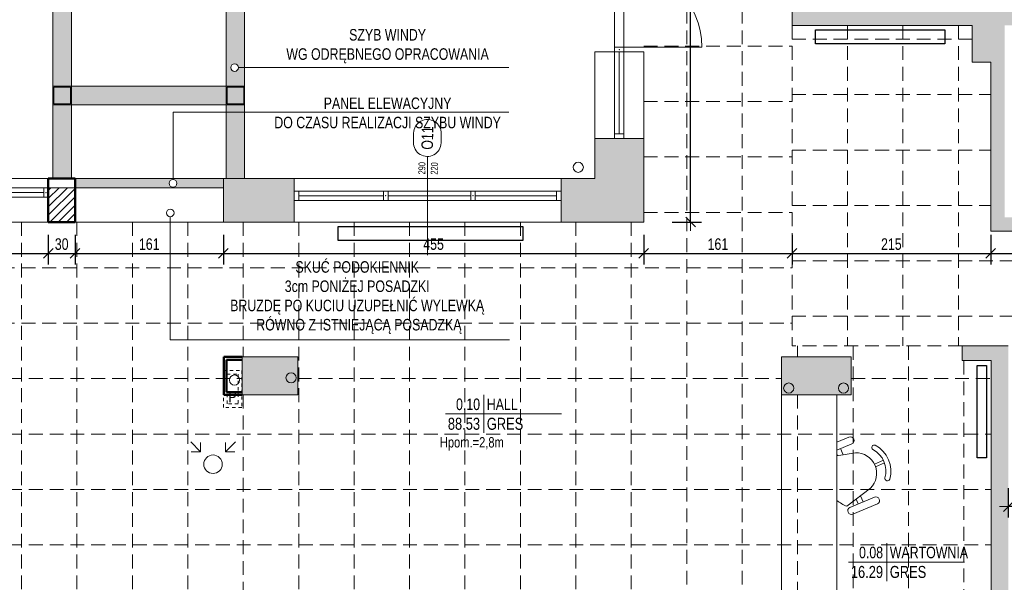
# Model space of a CAD drawing. Header units: millimetres. Extents: x 27490 to 108194, y -40520 to 41185.
# Tile 17 of 65: x 28991 to 30056, y -31717 to -31107. Entities that reach past the tile are written whole.
import ezdxf
from ezdxf.enums import TextEntityAlignment as Align

# ---------------------------------------------------------------- set-up
doc = ezdxf.new("R2010")
doc.units = ezdxf.units.MM
doc.linetypes.add('0.5_0.5', pattern=[1, 0.5, -0.5])
doc.linetypes.add('DASHEDX2', pattern=[1.5, 1, -0.5])
doc.layers.get('0').update_dxf_attribs({"lineweight": 18})
doc.layers.get('Defpoints').update_dxf_attribs({"lineweight": 18})
for name, color, linetype, lineweight in [('BA_KS_ist.', 34, 'Continuous', 13), ('BA_met', 7, 'Continuous', 18), ('BA_sym', 7, 'Continuous', 18), ('BA_txc', 1, 'Continuous', 18), ('Cienka', 7, 'Continuous', 18), ('mm_grzejniki', 30, 'Continuous', 30), ('mm_went_opis', 7, 'Continuous', 15), ('mm_Wentylacja', 5, 'Continuous', 50), ('PG_PRZERYWANE_ŚREDNIE', 1, 'DASHEDX2', 18), ('PG_WIDOKOWE_CIENKIE', 1, 'Continuous', 18), ('PG_WYMIARY', 1, 'Continuous', 18), ('PG_WYPOSAŻENIE', 1, 'Continuous', 18), ('PG_ŚCIANY_DZIAŁOWE', 3, 'Continuous', 18), ('Przekrojowa', 60, 'Continuous', 18), ('Przemek_okna', 7, 'Continuous', 18)]:
    doc.layers.add(name, color=color, linetype=linetype, lineweight=lineweight)
doc.styles.add('BIKTC', font='bikromsw.shx', dxfattribs={"width": 0.8})
doc.styles.add('BIKTS', font='bikromsw.shx', dxfattribs={"width": 0.85})
doc.styles.add('BIKWYM', font='BIKROMSW.SHX', dxfattribs={"width": 0.8})
doc.styles.add('ROMANS', font='bikromsw.shx', dxfattribs={"width": 0.8})
doc.styles.get("Standard").update_dxf_attribs({"font": 'arial.ttf'})
doc.dimstyles.new('BA_KR_50', dxfattribs={"dimscale": 0.5, "dimtxt": 25, "dimasz": 1.666666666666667, "dimexe": 24, "dimexo": 0, "dimgap": 0, "dimtad": 0, "dimdec": 1, "dimrnd": 0.5, "dimzin": 9, "dimdsep": 46, "dimtxsty": 'BIKWYM', "dimblk": 'WYM-KR', "dimcen": 0, "dimdle": 20, "dimclrd": 256, "dimclre": 256, "dimclrt": 7, "dimadec": 0, "dimazin": 0, "dimtfac": 0.03333333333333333, "dimtdec": 1, "dimtmove": 0, "dimatfit": 3, "dimldrblk": 'WYM-KR', "dimfxl": 40, "dimfxlon": 1, "dimtvp": 0.8, "dimtolj": 1, "dimarcsym": 0})

# ---------------------------------------------------------------- blocks, each defined once
blk = doc.blocks.new('bikmet')
blk.add_line((0, 1.649999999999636), (0, -1.649999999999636))
at = {"style": 'ROMANS', "width": 0.8}
blk.add_attdef('NRPOM', text='', height=0.999999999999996, dxfattribs=at).set_placement((-0.3333333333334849, 0.3333333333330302), align=Align.RIGHT)
blk.add_attdef('NWAPOM', (0.25, 0.3333333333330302), '', height=0.999999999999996, dxfattribs=at)
blk.add_attdef('RAREA', text='', height=1.041666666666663, dxfattribs=at).set_placement((-0.3333333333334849, -0.3333333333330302), align=Align.TOP_RIGHT)
blk.add_attdef('PODLOGA', text='', height=1.041666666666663, dxfattribs=at).set_placement((0.25, -0.3333333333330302), align=Align.TOP_LEFT)
blk = doc.blocks.new('WYM-KR')
at = {"linetype": 'ByBlock'}
blk.add_line((11.51999999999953, 0), (-11.52000000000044, 0), dxfattribs=at)
at = {"color": 7, "linetype": 'ByBlock'}
blk.add_line((6.239999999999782, 6.239999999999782), (-6.240000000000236, -6.240000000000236), dxfattribs=at)
blk = doc.blocks.new('*D843')
at = {"layer": 'Defpoints', "color": 0, "transparency": 16777216}
for p in [(30060.740774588, -31478.97558061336), (30173.740774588, -31478.97558061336), (30060.740774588, -31634.49360077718)]:
    blk.add_point(p, dxfattribs=at)
at = {"layer": 'PG_WYMIARY', "lineweight": -2, "transparency": 16777216}
for p, q in [((30060.740774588, -31614.49360077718), (30060.740774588, -31646.49360077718)), ((30173.740774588, -31614.49360077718), (30173.740774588, -31646.49360077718)), ((30172.90744125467, -31634.49360077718), (30061.57410792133, -31634.49360077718))]:
    blk.add_line(p, q, dxfattribs=at)
at = {"layer": 'PG_WYMIARY', "lineweight": -2, "transparency": 16777216, "xscale": 0.8333333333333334, "yscale": 0.8333333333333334, "zscale": 0.8333333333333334, "rotation": 180}
blk.add_blockref('WYM-KR', (30060.740774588, -31634.49360077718), dxfattribs=at)
at = {"layer": 'PG_WYMIARY', "lineweight": -2, "transparency": 16777216, "xscale": 0.8333333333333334, "yscale": 0.8333333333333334, "zscale": 0.8333333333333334}
blk.add_blockref('WYM-KR', (30173.740774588, -31634.49360077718), dxfattribs=at)
at = {"layer": 'PG_WYMIARY', "color": 7, "transparency": 16777216, "insert": (30117.240774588, -31624.49360077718), "char_height": 12.5, "attachment_point": 5, "style": 'BIKWYM'}
blk.add_mtext('\\A1;113', dxfattribs=at)
blk = doc.blocks.new('*D725')
at = {"layer": 'Defpoints', "color": 0, "transparency": 16777216}
for p in [(28922.240774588, -31326.47558061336), (29021.740774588, -31326.47558061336), (29021.740774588, -31360.40138767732)]:
    blk.add_point(p, dxfattribs=at)
at = {"layer": 'PG_WYMIARY', "lineweight": -2, "transparency": 16777216}
for p, q in [((28922.240774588, -31340.40138767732), (28922.240774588, -31372.40138767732)), ((29021.740774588, -31340.40138767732), (29021.740774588, -31372.40138767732)), ((28923.07410792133, -31360.40138767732), (29020.90744125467, -31360.40138767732))]:
    blk.add_line(p, q, dxfattribs=at)
at = {"layer": 'PG_WYMIARY', "lineweight": -2, "transparency": 16777216, "xscale": 0.8333333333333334, "yscale": 0.8333333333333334, "zscale": 0.8333333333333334, "rotation": 180}
blk.add_blockref('WYM-KR', (28922.240774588, -31360.40138767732), dxfattribs=at)
at = {"layer": 'PG_WYMIARY', "lineweight": -2, "transparency": 16777216, "xscale": 0.8333333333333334, "yscale": 0.8333333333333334, "zscale": 0.8333333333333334}
blk.add_blockref('WYM-KR', (29021.740774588, -31360.40138767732), dxfattribs=at)
at = {"layer": 'PG_WYMIARY', "color": 7, "transparency": 16777216, "insert": (28971.990774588, -31350.40138767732), "char_height": 12.5, "attachment_point": 5, "style": 'BIKWYM'}
blk.add_mtext('\\A1;100', dxfattribs=at)
blk = doc.blocks.new('*D726')
at = {"layer": 'Defpoints', "color": 0, "transparency": 16777216}
for p in [(29021.740774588, -31326.45097789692), (29050.740774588, -31326.47558061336), (29050.740774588, -31360.40138767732)]:
    blk.add_point(p, dxfattribs=at)
at = {"layer": 'PG_WYMIARY', "lineweight": -2, "transparency": 16777216}
for p, q in [((29021.740774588, -31340.40138767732), (29021.740774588, -31372.40138767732)), ((29050.740774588, -31340.40138767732), (29050.740774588, -31372.40138767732)), ((29022.57410792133, -31360.40138767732), (29049.90744125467, -31360.40138767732))]:
    blk.add_line(p, q, dxfattribs=at)
at = {"layer": 'PG_WYMIARY', "lineweight": -2, "transparency": 16777216, "xscale": 0.8333333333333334, "yscale": 0.8333333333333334, "zscale": 0.8333333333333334, "rotation": 180}
blk.add_blockref('WYM-KR', (29021.740774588, -31360.40138767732), dxfattribs=at)
at = {"layer": 'PG_WYMIARY', "lineweight": -2, "transparency": 16777216, "xscale": 0.8333333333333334, "yscale": 0.8333333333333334, "zscale": 0.8333333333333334}
blk.add_blockref('WYM-KR', (29050.740774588, -31360.40138767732), dxfattribs=at)
at = {"layer": 'PG_WYMIARY', "color": 7, "transparency": 16777216, "insert": (29036.240774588, -31350.40138767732), "char_height": 12.5, "attachment_point": 5, "style": 'BIKWYM'}
blk.add_mtext('\\A1;30', dxfattribs=at)
blk = doc.blocks.new('*D727')
at = {"layer": 'Defpoints', "color": 0, "transparency": 16777216}
for p in [(29050.740774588, -31326.47558061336), (29211.240774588, -31326.47558061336), (29211.240774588, -31360.40138767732)]:
    blk.add_point(p, dxfattribs=at)
at = {"layer": 'PG_WYMIARY', "lineweight": -2, "transparency": 16777216}
for p, q in [((29050.740774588, -31340.40138767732), (29050.740774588, -31372.40138767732)), ((29211.240774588, -31340.40138767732), (29211.240774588, -31372.40138767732)), ((29051.57410792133, -31360.40138767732), (29210.40744125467, -31360.40138767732))]:
    blk.add_line(p, q, dxfattribs=at)
at = {"layer": 'PG_WYMIARY', "lineweight": -2, "transparency": 16777216, "xscale": 0.8333333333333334, "yscale": 0.8333333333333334, "zscale": 0.8333333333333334, "rotation": 180}
blk.add_blockref('WYM-KR', (29050.740774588, -31360.40138767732), dxfattribs=at)
at = {"layer": 'PG_WYMIARY', "lineweight": -2, "transparency": 16777216, "xscale": 0.8333333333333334, "yscale": 0.8333333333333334, "zscale": 0.8333333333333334}
blk.add_blockref('WYM-KR', (29211.240774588, -31360.40138767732), dxfattribs=at)
at = {"layer": 'PG_WYMIARY', "color": 7, "transparency": 16777216, "insert": (29130.990774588, -31350.40138767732), "char_height": 12.5, "attachment_point": 5, "style": 'BIKWYM'}
blk.add_mtext('\\A1;161', dxfattribs=at)
blk = doc.blocks.new('*D728')
at = {"layer": 'Defpoints', "color": 0, "transparency": 16777216}
for p in [(29211.240774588, -31326.47558061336), (29666.240774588, -31326.47558061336), (29666.240774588, -31360.40138767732)]:
    blk.add_point(p, dxfattribs=at)
at = {"layer": 'PG_WYMIARY', "lineweight": -2, "transparency": 16777216}
for p, q in [((29211.240774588, -31340.40138767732), (29211.240774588, -31372.40138767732)), ((29666.240774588, -31340.40138767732), (29666.240774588, -31372.40138767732)), ((29212.07410792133, -31360.40138767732), (29665.40744125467, -31360.40138767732))]:
    blk.add_line(p, q, dxfattribs=at)
at = {"layer": 'PG_WYMIARY', "lineweight": -2, "transparency": 16777216, "xscale": 0.8333333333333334, "yscale": 0.8333333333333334, "zscale": 0.8333333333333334, "rotation": 180}
blk.add_blockref('WYM-KR', (29211.240774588, -31360.40138767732), dxfattribs=at)
at = {"layer": 'PG_WYMIARY', "lineweight": -2, "transparency": 16777216, "xscale": 0.8333333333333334, "yscale": 0.8333333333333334, "zscale": 0.8333333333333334}
blk.add_blockref('WYM-KR', (29666.240774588, -31360.40138767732), dxfattribs=at)
at = {"layer": 'PG_WYMIARY', "color": 7, "transparency": 16777216, "insert": (29438.740774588, -31350.40138767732), "char_height": 12.5, "attachment_point": 5, "style": 'BIKWYM'}
blk.add_mtext('\\A1;455', dxfattribs=at)
blk = doc.blocks.new('*D806')
at = {"layer": 'Defpoints', "color": 0, "transparency": 16777216}
for p in [(29826.74096755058, -31113.47558061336), (29666.240774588, -31326.47558061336), (29826.74096755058, -31360.40138767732)]:
    blk.add_point(p, dxfattribs=at)
at = {"layer": 'PG_WYMIARY', "lineweight": -2, "transparency": 16777216}
for p, q in [((29666.240774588, -31340.40138767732), (29666.240774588, -31372.40138767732)), ((29826.74096755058, -31340.40138767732), (29826.74096755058, -31372.40138767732)), ((29667.07410792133, -31360.40138767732), (29825.90763421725, -31360.40138767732))]:
    blk.add_line(p, q, dxfattribs=at)
at = {"layer": 'PG_WYMIARY', "lineweight": -2, "transparency": 16777216, "xscale": 0.8333333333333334, "yscale": 0.8333333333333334, "zscale": 0.8333333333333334, "rotation": 180}
blk.add_blockref('WYM-KR', (29666.240774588, -31360.40138767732), dxfattribs=at)
at = {"layer": 'PG_WYMIARY', "lineweight": -2, "transparency": 16777216, "xscale": 0.8333333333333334, "yscale": 0.8333333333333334, "zscale": 0.8333333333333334}
blk.add_blockref('WYM-KR', (29826.74096755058, -31360.40138767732), dxfattribs=at)
at = {"layer": 'PG_WYMIARY', "color": 7, "transparency": 16777216, "insert": (29746.49087106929, -31350.40138767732), "char_height": 12.5, "attachment_point": 5, "style": 'BIKWYM'}
blk.add_mtext('\\A1;161', dxfattribs=at)
blk = doc.blocks.new('*D807')
at = {"layer": 'Defpoints', "color": 0, "transparency": 16777216}
for p in [(29826.74096755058, -31113.47558061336), (30041.740774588, -31153.22911482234), (30041.740774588, -31360.40138767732)]:
    blk.add_point(p, dxfattribs=at)
at = {"layer": 'PG_WYMIARY', "lineweight": -2, "transparency": 16777216}
for p, q in [((29826.74096755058, -31340.40138767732), (29826.74096755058, -31372.40138767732)), ((30041.740774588, -31340.40138767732), (30041.740774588, -31372.40138767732)), ((29827.57430088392, -31360.40138767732), (30040.90744125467, -31360.40138767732))]:
    blk.add_line(p, q, dxfattribs=at)
at = {"layer": 'PG_WYMIARY', "lineweight": -2, "transparency": 16777216, "xscale": 0.8333333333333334, "yscale": 0.8333333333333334, "zscale": 0.8333333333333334, "rotation": 180}
blk.add_blockref('WYM-KR', (29826.74096755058, -31360.40138767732), dxfattribs=at)
at = {"layer": 'PG_WYMIARY', "lineweight": -2, "transparency": 16777216, "xscale": 0.8333333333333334, "yscale": 0.8333333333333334, "zscale": 0.8333333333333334}
blk.add_blockref('WYM-KR', (30041.740774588, -31360.40138767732), dxfattribs=at)
at = {"layer": 'PG_WYMIARY', "color": 7, "transparency": 16777216, "insert": (29934.24087106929, -31350.40138767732), "char_height": 12.5, "attachment_point": 5, "style": 'BIKWYM'}
blk.add_mtext('\\A1;215', dxfattribs=at)
blk = doc.blocks.new('*D808')
at = {"layer": 'Defpoints', "color": 0, "transparency": 16777216}
for p in [(30041.740774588, -31336.47558061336), (30652.740774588, -31339.47558061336), (30652.740774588, -31360.40138767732)]:
    blk.add_point(p, dxfattribs=at)
at = {"layer": 'PG_WYMIARY', "lineweight": -2, "transparency": 16777216}
for p, q in [((30041.740774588, -31340.40138767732), (30041.740774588, -31372.40138767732)), ((30652.740774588, -31340.40138767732), (30652.740774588, -31372.40138767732)), ((30042.57410792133, -31360.40138767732), (30651.90744125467, -31360.40138767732))]:
    blk.add_line(p, q, dxfattribs=at)
at = {"layer": 'PG_WYMIARY', "lineweight": -2, "transparency": 16777216, "xscale": 0.8333333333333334, "yscale": 0.8333333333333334, "zscale": 0.8333333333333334, "rotation": 180}
blk.add_blockref('WYM-KR', (30041.740774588, -31360.40138767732), dxfattribs=at)
at = {"layer": 'PG_WYMIARY', "lineweight": -2, "transparency": 16777216, "xscale": 0.8333333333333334, "yscale": 0.8333333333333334, "zscale": 0.8333333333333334}
blk.add_blockref('WYM-KR', (30652.740774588, -31360.40138767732), dxfattribs=at)
at = {"layer": 'PG_WYMIARY', "color": 7, "transparency": 16777216, "insert": (30295.22758399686, -31350.40138767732), "char_height": 12.5, "attachment_point": 5, "style": 'BIKWYM'}
blk.add_mtext('\\A1;611', dxfattribs=at)
blk = doc.blocks.new('*D729')
at = {"layer": 'Defpoints', "color": 0, "transparency": 16777216}
for p in [(29587.17557979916, -30491.47558061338), (29716.88678608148, -30491.47558061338), (29587.17557979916, -31326.47558061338)]:
    blk.add_point(p, dxfattribs=at)
at = {"layer": 'PG_WYMIARY', "lineweight": -2, "transparency": 16777216}
for p, q in [((29696.88678608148, -30491.47558061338), (29728.88678608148, -30491.47558061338)), ((29716.88678608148, -31325.64224728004), (29716.88678608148, -30492.30891394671)), ((29696.88678608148, -31326.47558061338), (29728.88678608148, -31326.47558061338))]:
    blk.add_line(p, q, dxfattribs=at)
at = {"layer": 'PG_WYMIARY', "lineweight": -2, "transparency": 16777216, "xscale": 0.8333333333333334, "yscale": 0.8333333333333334, "zscale": 0.8333333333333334}
for p, rotation in [((29716.88678608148, -30491.47558061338), 90), ((29716.88678608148, -31326.47558061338), 270)]:
    blk.add_blockref('WYM-KR', p, dxfattribs=dict(at, rotation=rotation))
at = {"layer": 'PG_WYMIARY', "color": 7, "transparency": 16777216, "insert": (29706.88678608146, -30908.97558061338), "char_height": 12.5, "attachment_point": 5, "rotation": 90, "style": 'BIKWYM'}
blk.add_mtext('\\A1;835', dxfattribs=at)
blk = doc.blocks.new('symdrz')
blk.add_lwpolyline([(-10, -30, -1), (-10, 30.00000000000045), (9.999999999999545, 30.00000000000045, -1), (9.99999999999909, -30)], format="xyb", close=True)
at = {"style": 'BIKTS', "width": 0.8}
blk.add_attdef('SZERDRZ', text='', height=25, dxfattribs=at).set_placement((77.1453340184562, 8.80189109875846), align=Align.CENTER)
blk.add_attdef('SYMDRZ', text='', height=25, dxfattribs=at).set_placement((0, 0), align=Align.MIDDLE)
blk.add_attdef('WYSDRZ', text='', height=25, dxfattribs=at).set_placement((77.1453340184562, -9.490575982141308), align=Align.TOP_CENTER)
blk = doc.blocks.new('A$C2afebbaf')
at = {"layer": 'mm_Wentylacja', "color": 142, "lineweight": 20}
for p, q in [((-1263.817608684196, 515.9664696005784), (-1253.211006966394, 505.3598678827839)), ((-1253.211006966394, 505.3598678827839), (-1253.211006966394, 515.3598678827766)), ((-1215.533337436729, 515.9664696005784), (-1226.139939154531, 505.3598678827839)), ((-1226.139939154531, 505.3598678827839), (-1226.139939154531, 515.3598678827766)), ((-1253.211006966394, 505.3598678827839), (-1263.211006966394, 505.3598678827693)), ((-1226.139939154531, 505.3598678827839), (-1216.139939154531, 505.3598678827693))]:
    blk.add_line(p, q, dxfattribs=at)
at = {"layer": 'mm_Wentylacja', "color": 1, "lineweight": 20}
blk.add_circle((-1239.675473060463, 491.8243339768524), 10, dxfattribs=at)
at = {"layer": 'PG_WIDOKOWE_CIENKIE', "color": 251, "linetype": '0.5_0.5', "ltscale": 7, "true_color": 0x636466}
for points in [[(-1228.499999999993, 593.2499999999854), (-1208.499999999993, 593.2499999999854), (-1208.499999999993, 553.2499999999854), (-1228.499999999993, 553.2499999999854)], [(-1228.499999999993, 593.2499999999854), (-1208.499999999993, 593.2499999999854), (-1208.499999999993, 553.2499999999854), (-1228.499999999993, 553.2499999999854)], [(-1224.499999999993, 589.2499999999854), (-1212.499999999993, 589.2499999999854), (-1212.499999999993, 557.2499999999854), (-1224.499999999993, 557.2499999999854)]]:
    blk.add_lwpolyline(points, close=True, dxfattribs=at)
at = {"layer": 'mm_went_opis', "color": 4, "insert": (-1218.580981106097, 570.8232826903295), "char_height": 12, "width": 196.6572271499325, "attachment_point": 2}
blk.add_mtext('{\\fArial Narrow|b0|i0|c238|p34;P}', dxfattribs=at)
blk = doc.blocks.new('A$C6810ecfa')
at = {"layer": 'BA_KS_ist.', "color": 18, "linetype": 'Continuous', "lineweight": 20, "ltscale": 25, "true_color": 0x000000}
for centre in [(-844.3325402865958, 813.2898780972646), (-1216.370005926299, 582.9317733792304), (-1155.26657110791, 585.2853620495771), (-616.59823117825, 574.2960511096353), (-557.3118026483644, 574.2960511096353)]:
    blk.add_circle(centre, 5.5, dxfattribs=at)
blk = doc.blocks.new('A$C52335042')
at = {"layer": 'mm_grzejniki', "lineweight": 30}
for points in [[(-587.4916661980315, 962), (-447.4916661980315, 962), (-447.4916661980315, 947), (-587.4916661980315, 947)], [(-1104.285440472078, 749.060355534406), (-904.2854404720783, 749.060355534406), (-904.2854404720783, 734.060355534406), (-1104.285440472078, 734.060355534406)], [(-412.4999978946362, 498.7408350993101), (-412.4999978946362, 598.7408350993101), (-402.4999978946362, 598.7408350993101), (-402.4999978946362, 498.7408350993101)]]:
    blk.add_lwpolyline(points, close=True, dxfattribs=at)

msp = doc.modelspace()

# ---------------------------------------------------------------- hatches: boundary and pattern name
at = {"layer": 'PG_WIDOKOWE_CIENKIE', "lineweight": 18}
h = msp.add_hatch(dxfattribs=at)
h.set_pattern_fill('LINE', scale=2, angle=45)
h.set_pattern_definition([(45, (-18150.09798485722, -12845.24816973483), (-4.490128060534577, 4.490128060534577), [])])
h.paths.add_polyline_path([(29050.740774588, -31289.47558061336), (29021.740774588, -31289.47558061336), (29021.740774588, -31326.47558061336), (29050.740774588, -31326.47558061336)])
at = {"layer": 'PG_WYPOSAŻENIE', "lineweight": 20, "true_color": 0x636466, "transparency": 33554597}
h = msp.add_hatch(color=251, dxfattribs=at)
h.dxf.hatch_style = 1
h.paths.add_polyline_path([(29046.740774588, -31199.47558061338), (29026.740774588, -31199.47558061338), (29026.740774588, -31273.47558061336), (29026.80737482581, -31273.47558061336), (29026.80737482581, -31279.47558061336), (29039.20667772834, -31279.47558061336), (29043.70667772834, -31279.47558061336), (29046.740774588, -31279.47558061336)])
h.paths.add_polyline_path([(29045.740774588, -31180.47558061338), (29027.740774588, -31180.47558061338), (29027.740774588, -31198.47558061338), (29045.740774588, -31198.47558061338)])
h.paths.add_polyline_path([(29046.740774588, -31003.47558061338), (29026.740774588, -31003.47558061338), (29026.740774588, -31179.47558061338), (29046.740774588, -31179.47558061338)])
h.paths.add_polyline_path([(29045.740774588, -30984.47558061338), (29027.740774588, -30984.47558061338), (29027.740774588, -31002.47558061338), (29045.740774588, -31002.47558061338)])
h.paths.add_polyline_path([(29214.240774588, -30983.47558061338), (29046.740774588, -30983.47558061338), (29046.740774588, -31003.47558061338), (29214.240774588, -31003.47558061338)])
h.paths.add_polyline_path([(29233.240774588, -30984.47558061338), (29215.240774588, -30984.47558061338), (29215.240774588, -31002.47558061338), (29233.240774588, -31002.47558061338)])
edge = h.paths.add_edge_path()
edge.add_line((29234.240774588, -31003.47558061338), (29214.240774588, -31003.47558061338))
edge.add_line((29214.240774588, -31003.47558061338), (29214.240774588, -31179.47558061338))
edge.add_line((29214.240774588, -31179.47558061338), (29234.240774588, -31179.47558061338))
edge.add_line((29234.240774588, -31179.47558061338), (29234.240774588, -31159.23624135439))
edge.add_line((29234.240774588, -31159.23624135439), (29227.51404248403, -31159.23624135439))
edge.add_arc((29223.3460750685, -31159.23624135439), 4.167967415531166, -180, 0, ccw=False)
edge.add_arc((29223.3460750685, -31159.23624135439), 4.167967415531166, 0, 180, ccw=False)
edge.add_line((29227.51404248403, -31159.23624135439), (29234.240774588, -31159.23624135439))
edge.add_line((29234.240774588, -31159.23624135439), (29234.240774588, -31003.47558061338))
h.paths.add_polyline_path([(29233.240774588, -31180.47558061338), (29215.240774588, -31180.47558061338), (29215.240774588, -31198.47558061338), (29233.240774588, -31198.47558061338)])
h.paths.add_polyline_path([(29234.240774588, -31199.47558061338), (29214.240774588, -31199.47558061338), (29214.240774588, -31207.5238526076), (29234.240774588, -31207.52385260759)])
h.paths.add_polyline_path([(29234.240774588, -31207.52385260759), (29214.240774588, -31207.5238526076), (29214.240774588, -31279.47558061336), (29234.240774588, -31279.47558061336)])
h.paths.add_polyline_path([(29214.240774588, -31179.47558061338), (29171.240774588, -31179.47558061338), (29046.740774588, -31179.47558061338), (29046.740774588, -31199.47558061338), (29214.240774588, -31199.47558061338)])
at = {"layer": 'PG_ŚCIANY_DZIAŁOWE', "true_color": 0x939598, "transparency": 33554610}
h = msp.add_hatch(color=252, dxfattribs=at)
h.dxf.hatch_style = 1
h.paths.add_polyline_path([(29833.49087106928, -30154.23026819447), (29838.49087106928, -30154.23026819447), (29838.49087106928, -30159.73026819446), (29833.49087106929, -30159.73026819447)])
h.paths.add_polyline_path([(29826.74096755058, -30058.73026819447), (29850.24077458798, -30058.73026819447), (29850.24077458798, -29725.73026819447), (29890.24077458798, -29725.73026819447), (29890.24077458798, -29711.73026819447), (29930.74077458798, -29711.73026819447), (29930.74077458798, -29654.47558061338), (29877.74096755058, -29654.47558061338), (29877.74096755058, -29525.47558061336), (29826.74096755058, -29525.47558061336)])
h.paths.add_polyline_path([(29850.24077458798, -30159.73026819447), (29838.4908710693, -30159.73026819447), (29838.49087106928, -30154.23026819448), (29833.49087106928, -30154.23026819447), (29833.49087106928, -30159.73026819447), (29826.74096755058, -30159.73026819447), (29826.74096755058, -31113.47558061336), (30021.86898326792, -31113.47558061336), (30021.86898326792, -31153.22911482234), (30041.740774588, -31153.22911482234), (30041.740774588, -31336.47558061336), (30326.740774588, -31336.47558061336), (30326.740774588, -31321.47558061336), (30056.740774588, -31321.47558061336), (30056.740774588, -31113.47558061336), (30444.740774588, -31113.47558061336), (30444.740774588, -31336.47558061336), (30483.740774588, -31336.47558061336), (30483.740774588, -31339.47558061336), (30613.79138552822, -31339.47558061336), (30652.740774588, -31339.47558061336), (30689.67012301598, -31309.47558061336), (30495.240774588, -31309.47558061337), (30495.240774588, -31088.47558061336), (29850.24077458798, -31088.47558061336), (29850.24077458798, -30527.73026819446), (30031.74077458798, -30527.73026819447), (30031.74077458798, -30506.23026819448), (29850.24077458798, -30506.23026819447), (29850.24077458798, -30323.73026819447), (29865.24077458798, -30323.73026819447), (29865.24077458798, -30281.23026819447), (29850.24077458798, -30281.23026819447)])
h = msp.add_hatch(color=252, dxfattribs=at)
h.dxf.hatch_style = 1
h.paths.add_polyline_path([(29666.240774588, -31235.97558061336), (29613.240774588, -31235.97558061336), (29613.240774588, -31279.47558061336), (29576.740774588, -31279.47558061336), (29576.740774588, -31326.47558061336), (29666.240774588, -31326.47558061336)])
at = {"layer": 'PG_ŚCIANY_DZIAŁOWE', "lineweight": 20, "true_color": 0x939598, "transparency": 33554610}
h = msp.add_hatch(color=252, dxfattribs=at)
h.dxf.hatch_style = 1
edge = h.paths.add_edge_path()
edge.add_line((29211.240774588, -31289.47558061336), (29211.240774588, -31279.47558061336))
edge.add_line((29211.240774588, -31279.47558061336), (29156.7585696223, -31279.47558061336))
edge.add_line((29156.7585696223, -31279.47558061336), (29156.7585696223, -31280.33487052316))
edge.add_arc((29156.7585696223, -31284.50283793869), 4.167967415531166, 0, 90, ccw=False)
edge.add_arc((29156.7585696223, -31284.50283793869), 4.167967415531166, -180, 0, ccw=False)
edge.add_arc((29156.7585696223, -31284.50283793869), 4.167967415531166, 90, 180, ccw=False)
edge.add_line((29156.7585696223, -31280.33487052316), (29156.7585696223, -31279.47558061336))
edge.add_line((29156.7585696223, -31279.47558061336), (29050.740774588, -31279.47558061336))
edge.add_line((29050.740774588, -31279.47558061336), (29050.740774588, -31289.47558061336))
edge.add_line((29050.740774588, -31289.47558061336), (29211.240774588, -31289.47558061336))
at = {"layer": 'PG_ŚCIANY_DZIAŁOWE', "true_color": 0x939598, "transparency": 33554610}
h = msp.add_hatch(color=252, dxfattribs=at)
h.dxf.hatch_style = 1
h.paths.add_polyline_path([(29287.740774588, -31279.47558061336), (29211.240774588, -31279.47558061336), (29211.240774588, -31326.47558061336), (29287.740774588, -31326.47558061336)])
h = msp.add_hatch(color=252, dxfattribs=at)
h.dxf.hatch_style = 1
h.paths.add_polyline_path([(30689.67012301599, -31483.97558061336), (30652.740774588, -31483.97558061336), (30652.740774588, -31952.47558061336), (30478.740774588, -31952.47558061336), (30478.740774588, -31568.47558061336), (30478.740774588, -31460.47558061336), (30356.240774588, -31460.47558061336), (30356.240774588, -31478.97558061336), (30435.740774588, -31478.97558061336), (30435.740774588, -31689.47558061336), (30188.240774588, -31689.47558061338), (30188.240774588, -31478.97558061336), (30255.240774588, -31478.97558061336), (30255.240774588, -31460.47558061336), (30161.740774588, -31460.47558061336), (30161.740774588, -31478.97558061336), (30173.740774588, -31478.97558061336), (30173.740774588, -31707.97558061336), (30435.740774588, -31707.97558061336), (30435.740774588, -31893.97558061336), (30060.740774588, -31893.97558061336), (30060.740774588, -31478.97558061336), (30060.740774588, -31460.47558061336), (30010.740774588, -31460.47558061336), (30010.740774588, -31476.47558061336), (30042.240774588, -31476.47558061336), (30042.240774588, -31914.97558061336), (30241.740774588, -31914.97558061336), (30241.740774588, -31921.97558061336), (30250.740774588, -31921.97558061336), (30250.740774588, -31914.97558061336), (30439.740774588, -31914.97558061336), (30439.740774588, -32080.47558061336), (30426.24077458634, -32080.47558061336), (30426.24077458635, -32152.47558061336), (30501.29573002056, -32152.47558061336), (30501.29573002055, -31998.43399082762), (30689.67012301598, -31998.43399082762)])
h.paths.add_polyline_path([(30652.740774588, -31343.97558061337), (30689.67012301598, -31343.97558061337), (30689.67012301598, -31309.47558061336), (30652.740774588, -31339.47558061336)])
h = msp.add_hatch(color=252, dxfattribs=at)
h.dxf.hatch_style = 1
h.paths.add_polyline_path([(29231.740774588, -31513.47558061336), (29291.740774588, -31513.47558061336), (29291.740774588, -31472.47558061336), (29231.740774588, -31472.47558061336)])
h = msp.add_hatch(color=252, dxfattribs=at)
h.dxf.hatch_style = 1
h.paths.add_polyline_path([(29815.240774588, -31472.47558061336), (29815.240774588, -31475.47558061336), (29815.240774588, -31513.47558061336), (29890.740774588, -31513.47558061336), (29890.740774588, -31472.47558061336)])

# ---------------------------------------------------------------- linework, layer by layer
at = {"lineweight": 20}
for p, q in [((29826.74096755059, -30159.73026819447), (29826.74096755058, -31113.47558061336)), ((29050.740774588, -31279.47558061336), (29214.240774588, -31279.47558061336)), ((29021.740774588, -31289.47558061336), (29050.740774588, -31289.47558061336)), ((29050.740774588, -31289.47558061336), (29211.240774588, -31289.47558061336)), ((29021.740774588, -31326.47558061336), (29021.740774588, -31302.47558061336)), ((29231.740774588, -31513.47558061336), (29231.740774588, -31472.47558061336)), ((29231.740774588, -31472.47558061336), (29291.740774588, -31472.47558061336)), ((29291.740774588, -31513.47558061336), (29291.740774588, -31472.47558061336)), ((29231.740774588, -31513.47558061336), (29291.740774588, -31513.47558061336)), ((30041.740774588, -31689.47558061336), (30042.240774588, -31689.47558061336))]:
    msp.add_line(p, q, dxfattribs=at)
for p, q in [((29634.740774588, -31047.8089139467), (29634.740774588, -31137.14224728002)), ((29644.740774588, -31047.8089139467), (29644.740774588, -31137.14224728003)), ((29634.740774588, -31137.14224728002), (29634.740774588, -31235.97558061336)), ((29634.740774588, -31137.14224728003), (29644.740774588, -31137.14224728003)), ((29639.740774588, -31137.14224728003), (29729.07410792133, -31137.14224728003)), ((29644.74077458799, -31137.14224728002), (29644.740774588, -31235.97558061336)), ((29613.240774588, -31279.47558061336), (29613.240774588, -31142.14224728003)), ((29634.740774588, -31142.14224728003), (29613.240774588, -31142.14224728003)), ((29634.740774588, -31142.14224728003), (29644.740774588, -31142.14224728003)), ((29639.740774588, -31142.14224728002), (29639.740774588, -31230.97558061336)), ((29644.740774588, -31142.14224728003), (29666.240774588, -31142.14224728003)), ((29666.240774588, -31326.47558061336), (29666.240774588, -31142.14224728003)), ((29227.51404248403, -31159.23624135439), (29520.36155753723, -31159.23624135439)), ((29156.7585696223, -31207.5238526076), (29520.36155753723, -31207.52385260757)), ((29156.7585696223, -31280.33487052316), (29156.7585696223, -31207.5238526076)), ((29644.740774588, -31230.97558061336), (29634.740774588, -31230.97558061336)), ((29666.240774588, -31235.97558061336), (29613.240774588, -31235.97558061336)), ((29613.240774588, -31279.47558061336), (28879.240774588, -31279.47558061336)), ((29211.240774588, -31326.47558061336), (29211.240774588, -31279.47558061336)), ((29287.740774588, -31326.47558061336), (29287.740774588, -31279.47558061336)), ((29576.740774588, -31326.47558061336), (29576.740774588, -31279.47558061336)), ((29021.740774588, -31289.47558061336), (28922.240774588, -31289.47558061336)), ((29021.740774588, -31299.47558061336), (28922.240774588, -31299.47558061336)), ((29016.740774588, -31294.47558061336), (28927.240774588, -31294.47558061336)), ((29016.740774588, -31289.47558061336), (29016.740774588, -31299.47558061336)), ((29021.740774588, -31289.47558061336), (29021.740774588, -31299.47558061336)), ((29576.740774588, -31292.97558061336), (29287.740774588, -31292.97558061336)), ((29292.740774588, -31302.97558061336), (29292.74077458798, -31292.97558061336)), ((29384.57410792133, -31297.97558061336), (29292.740774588, -31297.97558061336)), ((29384.57410792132, -31292.97558061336), (29384.57410792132, -31302.97558061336)), ((29389.57410792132, -31292.97558061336), (29389.57410792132, -31302.97558061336)), ((29478.90744125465, -31297.97558061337), (29389.57410792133, -31297.97558061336)), ((29478.90744125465, -31297.97558061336), (29389.57410792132, -31297.97558061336)), ((29478.90744125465, -31292.97558061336), (29478.90744125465, -31302.97558061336)), ((29483.90744125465, -31292.97558061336), (29483.90744125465, -31302.97558061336)), ((29571.74077458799, -31297.97558061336), (29483.90744125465, -31297.97558061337)), ((29571.740774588, -31302.97558061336), (29571.74077458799, -31292.97558061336)), ((29576.740774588, -31302.97558061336), (29287.740774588, -31302.97558061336)), ((29153.7585696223, -31453.92287953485), (29153.7585696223, -31320.72417890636)), ((29666.240774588, -31326.47558061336), (28920.240774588, -31326.47558061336)), ((29153.7585696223, -31453.92287953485), (29520.95428592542, -31453.92287953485)), ((30010.740774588, -31460.47558061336), (30060.740774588, -31460.47558061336)), ((30010.740774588, -31473.47442724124), (30010.740774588, -31460.47558061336)), ((30010.740774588, -31460.47558061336), (30010.740774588, -31476.47558061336)), ((29815.240774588, -31513.47558061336), (29815.240774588, -31472.47558061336)), ((29815.240774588, -31472.47558061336), (29890.740774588, -31472.47558061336)), ((29815.240774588, -31472.47558061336), (29815.240774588, -31475.47558061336)), ((29890.740774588, -31513.47558061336), (29890.740774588, -31472.47558061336)), ((30010.740774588, -31476.47558061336), (30042.240774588, -31476.47558061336)), ((30042.240774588, -31476.47558061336), (30042.240774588, -31914.97558061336)), ((29815.240774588, -31513.47558061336), (29890.740774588, -31513.47558061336))]:
    msp.add_line(p, q)
at = {"color": 251, "lineweight": 20, "true_color": 0x636466}
for p, q in [((29046.740774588, -31179.47558061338), (29026.740774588, -31179.47558061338)), ((29046.740774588, -31179.47558061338), (29046.740774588, -31199.47558061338)), ((29214.240774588, -31179.47558061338), (29171.240774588, -31179.47558061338)), ((29214.240774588, -31179.47558061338), (29234.240774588, -31179.47558061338)), ((29214.240774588, -31179.47558061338), (29214.240774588, -31199.47558061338)), ((29026.740774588, -31199.47558061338), (29026.740774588, -31279.47558061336)), ((29046.740774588, -31199.47558061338), (29046.740774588, -31279.47558061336)), ((29214.240774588, -31199.47558061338), (29214.240774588, -31279.47558061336)), ((29234.240774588, -31199.47558061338), (29234.240774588, -31279.47558061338))]:
    msp.add_line(p, q, dxfattribs=at)
for points in [[(29234.240774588, -30983.47558061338), (29234.240774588, -31199.47558061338), (29026.740774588, -31199.47558061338), (29026.740774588, -30983.47558061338)], [(29214.240774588, -31003.47558061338), (29214.240774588, -31179.47558061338), (29046.740774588, -31179.47558061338), (29046.740774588, -31003.47558061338)], [(29046.740774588, -31179.47558061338), (29046.740774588, -31199.47558061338), (29026.740774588, -31199.47558061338), (29026.740774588, -31179.47558061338)], [(29045.740774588, -31180.47558061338), (29045.740774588, -31198.47558061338), (29027.740774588, -31198.47558061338), (29027.740774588, -31180.47558061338)], [(29234.240774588, -31179.47558061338), (29234.240774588, -31199.47558061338), (29214.240774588, -31199.47558061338), (29214.240774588, -31179.47558061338)], [(29233.240774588, -31180.47558061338), (29233.240774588, -31198.47558061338), (29215.240774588, -31198.47558061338), (29215.240774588, -31180.47558061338)]]:
    msp.add_lwpolyline(points, close=True, dxfattribs=at)
at = {"lineweight": 20}
for centre in [(29223.3460750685, -31159.23624135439), (29156.7585696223, -31284.50283793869), (29156.7585696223, -31284.50283793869), (29153.7585696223, -31316.55621149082)]:
    msp.add_circle(centre, 4.167967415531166, dxfattribs=at)
msp.add_arc((29639.740774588, -31137.14224728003), 89.33333333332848, 0, 90)
for p in [(29639.740774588, -31139.64224728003), (29639.740774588, -31139.64224728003), (29639.740774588, -31139.64224728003), (29639.740774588, -31139.64224728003), (29019.240774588, -31294.47558061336), (29019.240774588, -31294.47558061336), (29019.240774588, -31294.47558061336), (29019.240774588, -31294.47558061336), (29387.07410792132, -31297.97558061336), (29387.07410792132, -31297.97558061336), (29387.07410792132, -31297.97558061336), (29481.40744125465, -31297.97558061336), (29481.40744125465, -31297.97558061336), (29481.40744125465, -31297.97558061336)]:
    msp.add_point(p)
at = {"layer": 'BA_met', "color": 18, "true_color": 0x000000}
for p, q in [((29451.81826467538, -31534.17822182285), (29577.34103225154, -31534.17822182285)), ((29888.00861615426, -31694.61203536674), (30013.53138373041, -31694.61203536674))]:
    msp.add_line(p, q, dxfattribs=at)
at = {"layer": 'PG_PRZERYWANE_ŚREDNIE', "color": 251, "lineweight": 15, "ltscale": 15, "true_color": 0x636466}
for p, q in [((29712.74096755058, -29251.47558061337), (29712.74096755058, -31881.47558061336)), ((29772.74096755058, -29251.47558061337), (29772.74096755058, -31881.47558061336)), ((29666.240774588, -31135.97558061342), (29826.7409675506, -31135.97558061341)), ((29666.24077458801, -31195.97558061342), (29826.74096755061, -31195.97558061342)), ((29666.240774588, -31255.97558061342), (29826.74096755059, -31255.97558061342)), ((29666.24077458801, -31315.97558061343), (29826.74096755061, -31315.97558061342)), ((28992.74096755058, -31326.47558061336), (28992.74096755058, -32106.47558061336)), ((29052.74096755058, -31326.47558061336), (29052.74096755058, -32106.47558061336)), ((29112.74096755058, -31326.47558061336), (29112.74096755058, -32106.47558061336)), ((29172.74096755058, -31326.47558061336), (29172.74096755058, -32106.47558061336)), ((29232.74096755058, -31326.47558061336), (29232.74096755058, -31472.47558061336)), ((29292.74096755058, -31326.47558061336), (29292.74096755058, -32098.47558061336)), ((29352.74096755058, -31326.47558061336), (29352.74096755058, -32098.47558061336)), ((29412.74096755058, -31326.47558061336), (29412.74096755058, -32098.47558061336)), ((29472.74096755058, -31326.47558061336), (29472.74096755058, -31881.47558061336)), ((29532.74096755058, -31326.47558061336), (29532.74096755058, -31881.47558061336)), ((29592.74096755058, -31326.47558061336), (29592.74096755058, -31881.47558061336)), ((29652.74096755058, -31326.47558061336), (29652.74096755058, -31881.47558061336)), ((28677.740774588, -31375.97558061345), (29826.74096755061, -31375.97558061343)), ((28677.740774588, -31435.97558061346), (29826.74096755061, -31435.97558061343)), ((29832.74096755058, -31460.47558061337), (29832.74096755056, -31472.47558061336)), ((29892.74096755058, -31460.47558061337), (29892.74096755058, -32098.47558061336)), ((29952.74096755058, -31460.47558061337), (29952.74096755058, -32098.47558061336)), ((30012.74096755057, -31476.47558061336), (30012.74096755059, -32098.47558061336)), ((28865.740774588, -31495.97558061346), (29231.740774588, -31495.97558061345)), ((29291.740774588, -31495.97558061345), (29815.240774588, -31495.97558061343)), ((29890.740774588, -31495.97558061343), (30042.240774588, -31495.97558061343)), ((29232.74096755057, -31513.47558061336), (29232.74096755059, -32082.47558061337)), ((29832.74096755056, -31513.47558061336), (29832.74096755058, -31881.47558061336)), ((28865.74077458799, -31555.97558061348), (30042.240774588, -31555.97558061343)), ((28865.74077458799, -31615.97558061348), (30042.240774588, -31615.97558061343)), ((28865.74077458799, -31675.97558061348), (30042.240774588, -31675.97558061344))]:
    msp.add_line(p, q, dxfattribs=at)
at = {"layer": 'PG_PRZERYWANE_ŚREDNIE', "color": 9, "lineweight": 15, "ltscale": 15, "true_color": 0xc7c8ca}
for p, q in [((29826.74096755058, -31113.47558061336), (29826.74096755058, -31460.47558061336)), ((29886.74096755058, -31113.47558061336), (29886.74096755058, -31460.47558061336)), ((29946.74096755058, -31113.47558061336), (29946.74096755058, -31460.47558061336)), ((30006.74096755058, -31113.47558061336), (30006.74096755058, -31460.47558061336)), ((29826.74096755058, -31128.47558061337), (30021.86898326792, -31128.47558061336)), ((29826.74096755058, -31188.47558061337), (30041.74077458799, -31188.47558061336)), ((29826.74096755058, -31248.47558061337), (30041.740774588, -31248.47558061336)), ((29826.74096755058, -31308.47558061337), (30041.740774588, -31308.47558061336)), ((29826.74096755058, -31368.47558061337), (30652.74077458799, -31368.47558061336)), ((29826.74096755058, -31428.47558061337), (30652.74077458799, -31428.47558061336)), ((30010.740774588, -31460.47558061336), (29826.74096755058, -31460.47558061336))]:
    msp.add_line(p, q, dxfattribs=at)
at = {"layer": 'PG_WIDOKOWE_CIENKIE', "color": 18, "lineweight": 50, "true_color": 0x000000}
for p, q in [((29021.740774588, -31326.47558061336), (29021.740774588, -31279.47558061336)), ((29021.740774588, -31279.47558061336), (29050.740774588, -31279.47558061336)), ((29050.740774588, -31279.47558061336), (29050.740774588, -31326.47558061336)), ((29050.740774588, -31326.47558061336), (29021.740774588, -31326.47558061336)), ((29211.740774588, -31513.47558061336), (29211.740774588, -31472.47558061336)), ((29231.740774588, -31472.47558061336), (29211.740774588, -31472.47558061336)), ((29231.740774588, -31475.47558061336), (29214.740774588, -31475.47558061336)), ((29214.740774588, -31510.47558061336), (29214.740774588, -31475.47558061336)), ((29231.740774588, -31510.47558061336), (29214.740774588, -31510.47558061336)), ((29231.740774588, -31513.47558061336), (29211.740774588, -31513.47558061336))]:
    msp.add_line(p, q, dxfattribs=at)
msp.add_lwpolyline([(29021.740774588, -31279.47558061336), (29050.740774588, -31279.47558061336), (29050.740774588, -31326.47558061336), (29021.740774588, -31326.47558061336)], close=True, dxfattribs=at)
at = {"layer": 'PG_WYPOSAŻENIE', "color": 251, "true_color": 0x636466}
for p, q in [((29815.240774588, -31513.47558061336), (29815.240774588, -31777.40003719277)), ((29875.240774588, -31513.47558061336), (29875.240774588, -31777.40003719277)), ((29875.240774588, -31564.79689420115), (29888.29427348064, -31559.24029189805)), ((29891.43072778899, -31566.60841014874), (29875.240774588, -31573.50013565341)), ((29875.240774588, -31579.3960480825), (29895.39059830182, -31576.31444306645)), ((29882.08263282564, -31578.34969130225), (29879.28538383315, -31571.77842983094)), ((29875.240774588, -31577.4498870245), (29876.01857888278, -31579.27709490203)), ((29925.5858626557, -31584.37606510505), (29915.89331356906, -31588.50198115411)), ((29926.81553145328, -31587.26478727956), (29917.12298236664, -31591.39070332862)), ((29911.69495106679, -31614.61641955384), (29886.1875173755, -31634.13367405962)), ((29915.94568667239, -31624.19863726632), (29889.44542259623, -31635.47924713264)), ((29898.33233107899, -31631.69627549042), (29896.13112439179, -31626.52522896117)), ((29901.00309372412, -31622.79739547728), (29903.80034271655, -31629.36865694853)), ((29892.58187690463, -31642.84736538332), (29919.0821409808, -31631.56675551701))]:
    msp.add_line(p, q, dxfattribs=at)
for centre, radius, start, end in [((29889.86250063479, -31562.92435102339), 4.003951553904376, 293.0584430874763, 113.0584430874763), ((29895.96207249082, -31598.69237817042), 22.38523089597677, 314.654019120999, 91.46286705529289), ((29915.76571996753, -31570.55215232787), 2.676582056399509, 69.4076105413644, 234.9402803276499), ((29901.85584070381, -31596.18352393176), 26.50528297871, 343.9429407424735, 62.17394543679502), ((29901.85584070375, -31596.18352393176), 31.81584066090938, 343.9429407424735, 62.17394543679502), ((29929.97197259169, -31603.92529886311), 2.676582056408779, 171.1766058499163, 336.7092756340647), ((29900.23159870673, -31596.87492988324), 39.81771261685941, 231.1244548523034, 249.346876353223), ((29917.51391382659, -31627.88269639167), 4.003951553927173, 293.0584430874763, 113.0584430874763), ((29891.01364975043, -31639.16330625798), 4.003951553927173, 113.0584430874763, 293.0584430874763)]:
    msp.add_arc(centre, radius, start, end, dxfattribs=at)
at = {"layer": 'PG_ŚCIANY_DZIAŁOWE', "color": 18, "true_color": 0x000000}
for p, q in [((29826.74096755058, -31113.47558061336), (30021.86898326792, -31113.47558061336)), ((30021.86898326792, -31113.47558061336), (30021.86898326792, -31153.22911482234)), ((30021.86898326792, -31153.22911482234), (30041.740774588, -31153.22911482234)), ((30041.740774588, -31153.22911482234), (30041.740774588, -31336.47558061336)), ((30041.740774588, -31336.47558061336), (30326.740774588, -31336.47558061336))]:
    msp.add_line(p, q, dxfattribs=at)
at = {"layer": 'Przemek_okna', "lineweight": 20}
msp.add_line((29432.240774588, -31255.40759665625), (29432.240774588, -31362.22288357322), dxfattribs=at)

# ---------------------------------------------------------------- block references
at = {"layer": 'BA_met', "color": 18, "true_color": 0x000000, "xscale": 12.5, "yscale": 12.5, "zscale": 12.5}
for p, values in [((29493.23661198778, -31534.17822182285), {'NRPOM': '0.10', 'NWAPOM': 'HALL', 'RAREA': '88.53', 'PODLOGA': 'GRES'}), ((29929.42696346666, -31694.61203536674), {'NRPOM': '0.08', 'NWAPOM': 'WARTOWNIA', 'RAREA': '16.29', 'PODLOGA': 'GRES'})]:
    msp.add_blockref('bikmet', p, dxfattribs=at).add_auto_attribs(values)
at = {"layer": 'Przekrojowa'}
for name, p in [('A$C52335042', (30439.74077458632, -32080.47558061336)), ('A$C6810ecfa', (30439.740774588, -32080.47558061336)), ('A$C2afebbaf', (30439.740774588, -32080.47558061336))]:
    msp.add_blockref(name, p, dxfattribs=at)
at = {"layer": 'Przemek_okna', "color": 18, "true_color": 0x000000}
ref = msp.add_blockref('symdrz', (29432.03051363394, -31235.41201811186), dxfattribs=dict(at, xscale=0.5000000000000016, yscale=0.5000000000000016, zscale=0.5000000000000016, rotation=268.7952046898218))
ref.add_attrib('Symdrz', 'O11', dxfattribs={"layer": 'BA_sym', "height": 12.5, "rotation": 88.7952046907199, "style": 'BIKTS', "width": 0.8}).set_placement((29432.03051363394, -31235.41201811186), align=Align.MIDDLE_CENTER)
ref.add_attrib('Szerdrz', '220', dxfattribs={"layer": 'BA_txc', "height": 7.499999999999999, "rotation": 88.7952046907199, "style": 'BIKTS', "width": 0.8}).set_placement((29439.57646703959, -31268.41772875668), align=Align.MIDDLE_CENTER)
ref.add_attrib('Wysdrz', '290', dxfattribs={"layer": 'BA_txc', "height": 7.499999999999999, "rotation": 88.7952046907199, "style": 'BIKTS', "width": 0.8}).set_placement((29426.09136347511, -31268.18248490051), align=Align.MIDDLE_CENTER)

# ---------------------------------------------------------------- texts
at = {"layer": 'Cienka', "color": 7, "lineweight": 0, "char_height": 12.5, "attachment_point": 5, "style": 'BIKWYM'}
for s, insert in [('\\A1;SZYB WINDY\\PWG ODRĘBNEGO OPRACOWANIA', (29388.97183554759, -31136.03584998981)), ('\\A1;PANEL ELEWACYJNY\\PDO CZASU REALIZACJI SZYBU WINDY', (29388.97183554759, -31208.36658519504)), ('\\A1;SKUĆ PODOKIENNIK\\P3cm PONIŻEJ POSADZKI\\PBRUZDĘ PO KUCIU UZUPEŁNIĆ WYLEWKĄ\\P RÓWNO Z ISTNIEJĄCĄ POSADZKĄ', (29356.07862214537, -31408.17515231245))]:
    msp.add_mtext(s, dxfattribs=dict(at, insert=insert))
at = {"layer": 'PG_WYPOSAŻENIE', "color": 18, "true_color": 0x000000, "insert": (29445.53753657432, -31559.29648518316), "char_height": 11.25, "attachment_point": 1, "rotation": 359.9999997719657, "style": 'BIKTC'}
msp.add_mtext_dynamic_manual_height_columns('Hpom.=2,8m', width=976.019291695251, gutter_width=75, heights=[0], dxfattribs=at)

# ---------------------------------------------------------------- dimensions: what is measured, and where the dimension line sits
at = {"layer": 'PG_WYMIARY'}
dim = msp.add_linear_dim(base=(29716.88678608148, -30491.47558061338), p1=(29587.17557979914, -31326.47558061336), p2=(29587.17557979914, -30491.47558061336), angle=90, dimstyle='BA_KR_50', override={"dimdec": 0, "dimtmove": 1}, dxfattribs=at)
dim.commit()
dim.dimension.update_dxf_attribs({"geometry": '*D729', "text_midpoint": (29706.88678608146, -30908.97558061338)})
for base, p1, p2, picture, middle in [((29826.74096755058, -31360.40138767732), (29666.240774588, -31326.47558061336), (29826.74096755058, -31113.47558061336), '*D806', (29746.49087106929, -31350.40138767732)), ((30041.740774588, -31360.40138767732), (29826.74096755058, -31113.47558061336), (30041.740774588, -31153.22911482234), '*D807', (29934.24087106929, -31350.40138767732)), ((29021.740774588, -31360.40138767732), (28922.240774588, -31326.47558061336), (29021.740774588, -31326.47558061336), '*D725', (28971.990774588, -31350.40138767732)), ((29211.240774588, -31360.40138767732), (29050.740774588, -31326.47558061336), (29211.240774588, -31326.47558061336), '*D727', (29130.990774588, -31350.40138767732)), ((29666.240774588, -31360.40138767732), (29211.240774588, -31326.47558061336), (29666.240774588, -31326.47558061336), '*D728', (29438.740774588, -31350.40138767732)), ((30060.740774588, -31634.49360077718), (30173.740774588, -31478.97558061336), (30060.740774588, -31478.97558061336), '*D843', (30117.240774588, -31624.49360077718))]:
    dim = msp.add_linear_dim(base=base, p1=p1, p2=p2, dimstyle='BA_KR_50', override={"dimdec": 0, "dimtmove": 1}, dxfattribs=at)
    dim.commit()
    dim.dimension.update_dxf_attribs({"geometry": picture, "text_midpoint": middle})
dim = msp.add_linear_dim(base=(29050.740774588, -31360.40138767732), p1=(29021.740774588, -31326.45097789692), p2=(29050.740774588, -31326.47558061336), text='30', dimstyle='BA_KR_50', override={"dimdec": 0, "dimtmove": 1}, dxfattribs=at)
dim.commit()
dim.dimension.update_dxf_attribs({"geometry": '*D726', "text_midpoint": (29036.240774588, -31350.40138767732)})
dim = msp.add_linear_dim(base=(30652.740774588, -31360.40138767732), p1=(30041.740774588, -31336.47558061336), p2=(30652.740774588, -31339.47558061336), dimstyle='BA_KR_50', override={"dimdec": 0, "dimtmove": 1}, dxfattribs=at)
dim.commit()
dim.dimension.update_dxf_attribs({"geometry": '*D808', "text_midpoint": (30295.22758399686, -31360.40138767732), "dimtype": 160})

doc.saveas('drawing.dxf')
